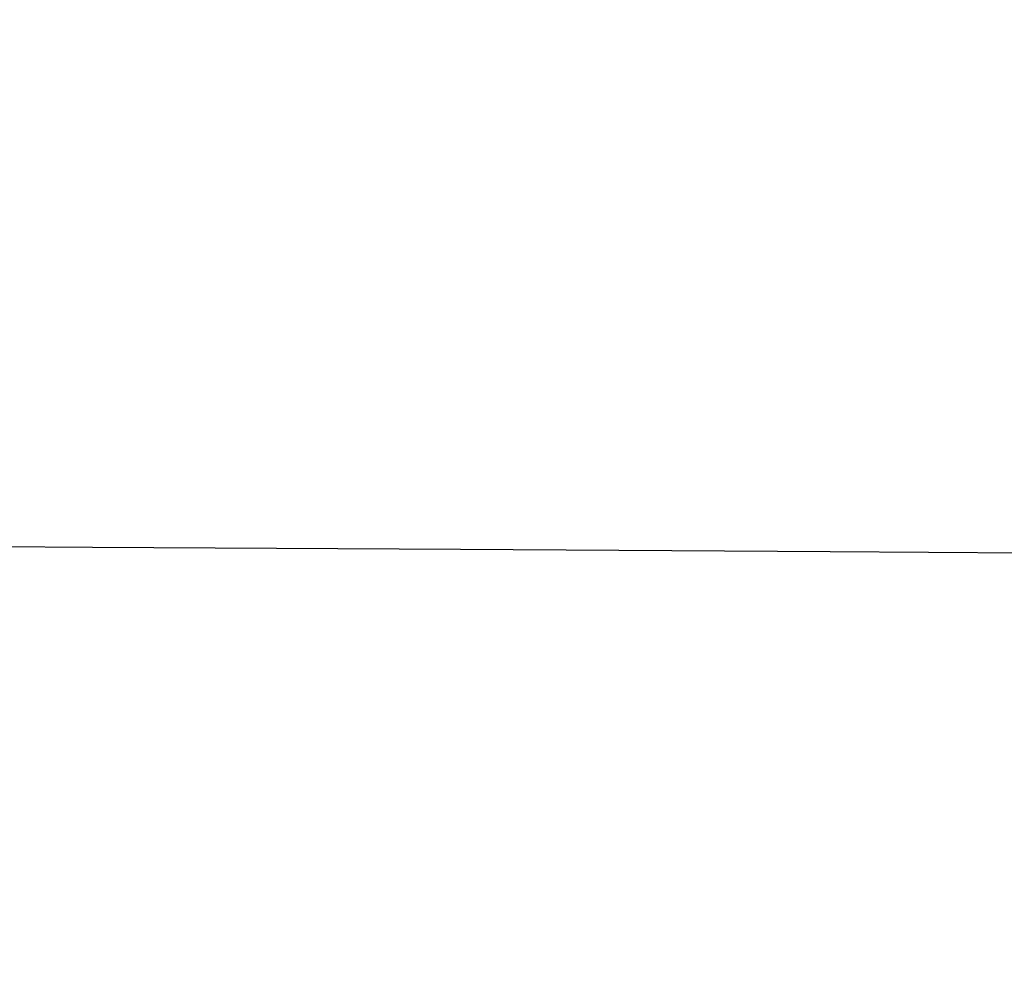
# Model space of a CAD drawing. Header units: millimetres. Extents: x -418 to 440, y -273 to 486.
# Tile 117 of 256: x -399.652 to -399.234, y -92.216 to -91.812. Entities that reach past the tile are written whole.
import ezdxf

# ---------------------------------------------------------------- set-up
doc = ezdxf.new("R2010")
doc.units = ezdxf.units.MM
doc.layers.add('mousse 2', color=7, linetype='Continuous', true_color=0x616161)

msp = doc.modelspace()

# ---------------------------------------------------------------- linework, layer by layer
at = {"layer": 'mousse 2'}
for points, weights in [([(-399.25454, -82.93234, 149.56413), (-389.71845, -83.66952, 40), (-280.06478, -92.14617, 40)], [1, 0.737212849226, 1]), ([(-399.28843, -83.38073, 149.56372), (-389.74966, -84.0871, 40), (-280.06955, -92.20917, 40)], [1, 0.737214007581, 1]), ([(-399.3186, -83.79685, 149.56344), (-389.77755, -84.47498, 40), (-280.07412, -92.27217, 40)], [1, 0.737214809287, 1]), ([(-399.33232, -83.9919, 149.56335), (-389.79027, -84.65695, 40), (-280.07634, -92.30374, 40)], [1, 0.737215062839, 1]), ([(-399.34496, -84.17494, 149.56331), (-389.80204, -84.82788, 40), (-280.07852, -92.33531, 40)], [1, 0.737215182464, 1]), ([(-399.359, -84.38246, 149.56317), (-389.815, -85.02133, 40), (-280.08066, -92.36688, 40)], [1, 0.737215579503, 1]), ([(-399.37341, -84.6007, 149.56298), (-389.82828, -85.22464, 40), (-280.08275, -92.39846, 40)], [1, 0.737216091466, 1]), ([(-399.40133, -85.03869, 149.56262), (-389.85398, -85.63266, 40), (-280.08678, -92.46168, 40)], [1, 0.737217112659, 1]), ([(-399.42795, -85.47844, 149.56226), (-389.87847, -86.04231, 40), (-280.09061, -92.52492, 40)], [1, 0.737218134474, 1]), ([(-399.48655, -86.54042, 149.56142), (-389.93236, -87.03164, 40), (-280.0991, -92.67856, 40)], [1, 0.737220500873, 1]), ([(-399.53637, -87.58792, 149.56066), (-389.97814, -88.00764, 40), (-280.10642, -92.83227, 40)], [1, 0.737222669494, 1]), ([(-399.571, -88.43522, 149.56013), (-390.00997, -88.79742, 40), (-280.11167, -92.96071, 40)], [1, 0.737224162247, 1]), ([(-399.60115, -89.30417, 149.55953), (-390.03756, -89.60712, 40), (-280.11614, -93.08917, 40)], [1, 0.737225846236, 1]), ([(-399.62616, -90.18115, 149.55891), (-390.06033, -90.42418, 40), (-280.1198, -93.2173, 40)], [1, 0.737227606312, 1]), ([(-399.64557, -91.05638, 149.5583), (-390.07791, -91.23962, 40), (-280.12265, -93.34544, 40)], [1, 0.737229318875, 1])]:
    msp.add_rational_spline(points, weights, degree=2, dxfattribs=at)
for points, degree in [([(-416.78876, -92.01431, 345.09594), (-408.18396, -90.33524, 247.32794), (-399.57917, -88.65618, 149.55994)], 2), ([(-399.14986, -92.03945, 385.22854), (-412.64665, -91.93491, 377.09834), (-418.24378, -93.3948, 361.57527), (-416.79665, -93.3965, 345.0959)], 3)]:
    msp.add_open_spline(points, degree=degree, dxfattribs=at)

doc.saveas('drawing.dxf')
